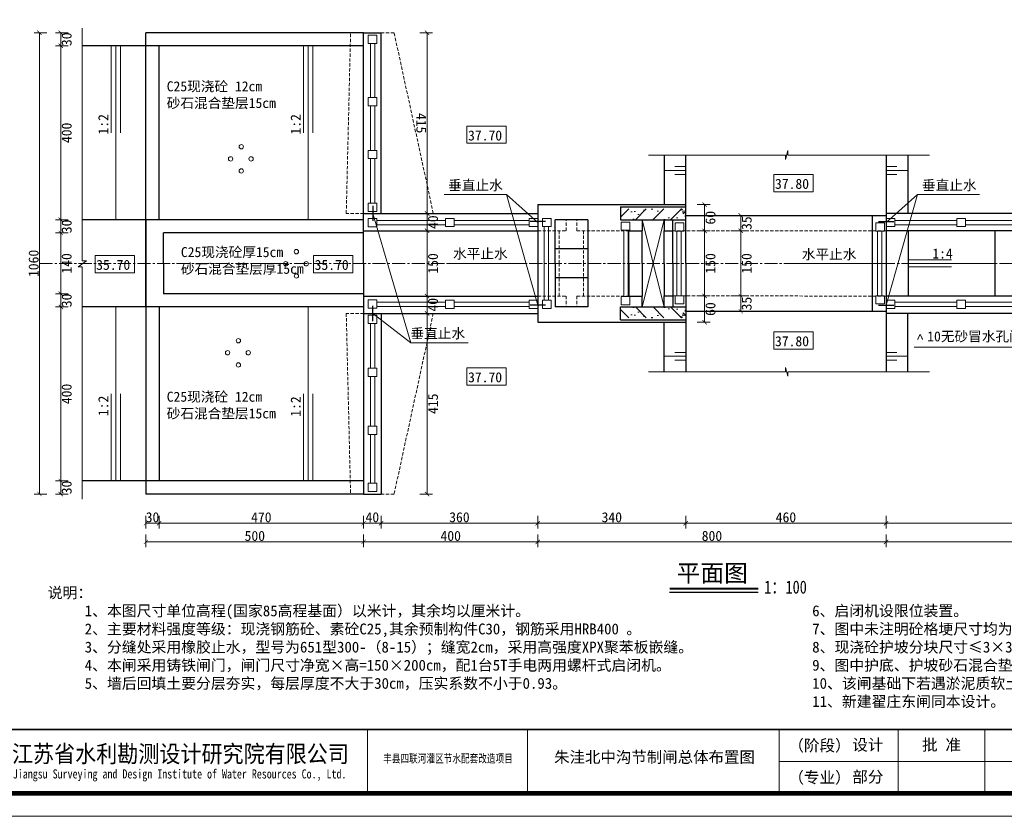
# Model space of a CAD drawing. Extents: x -27255 to 1448651, y 31034 to 8081248.
# Tile 78 of 198: x 583265 to 583491, y 3860384 to 3860567. Entities that reach past the tile are written whole.
import ezdxf
from ezdxf.enums import TextEntityAlignment as Align

# ---------------------------------------------------------------- set-up
doc = ezdxf.new("R2010")
doc.units = 0
for name, pattern in [('CENTER2', [1.125, 0.75, -0.125, 0.125, -0.125]), ('HIDDEN', [0.375, 0.25, -0.125]), ('HIDDEN2', [0.1875, 0.125, -0.0625])]:
    doc.linetypes.add(name, pattern=pattern)
doc.layers.get('0').update_dxf_attribs({"linetype": 'CONTINUOUS'})
for name, color, linetype, lineweight in [('0.09折线', 6, 'CONTINUOUS', 9), ('0.09标注线', 3, 'CONTINUOUS', 9), ('0.13填充', 8, 'CONTINUOUS', 9), ('0.13文字', 3, 'CONTINUOUS', 13), ('0.15白虚线', 255, 'HIDDEN2', 15), ('0.30粗线', 7, 'CONTINUOUS', 30), ('图框', 7, 'CONTINUOUS', 20), ('文字', 7, 'CONTINUOUS', 15), ('细实线', 3, 'CONTINUOUS', 20), ('虚线', 251, 'HIDDEN', 15)]:
    doc.layers.add(name, color=color, linetype=linetype, lineweight=lineweight)
doc.styles.add('-仿宋_GB2312', font='FangSong_GB2312.ttf')
doc.styles.add('LYJFS', font='times.ttf', dxfattribs={"width": 0.7})
doc.styles.get("Standard").update_dxf_attribs({"font": 'rs.shx', "bigfont": 'hztxt.shx'})
doc.styles.add('宋体', font='FangSong_GB2312.ttf')
doc.dimstyles.get("Standard").update_dxf_attribs({"dimtxt": 0.18, "dimasz": 0.18, "dimexe": 0.18, "dimexo": 0.0625, "dimgap": 0.09, "dimtad": 0, "dimtih": 1, "dimtoh": 1, "dimdec": 4, "dimzin": 0, "dimdsep": 46, "dimtxsty": 'Standard', "dimcen": 0.09, "dimadec": 0, "dimazin": 0, "dimtfac": 1, "dimtdec": 4, "dimtofl": 0, "dimtmove": 0, "dimatfit": 3, "dimfxl": 1, "dimtolj": 1, "dimtzin": 0, "dimarcsym": 0})
doc.dimstyles.new('zzzz STANDARD', dxfattribs={"dimtxt": 2.3, "dimasz": 1, "dimexe": 1.25, "dimexo": 1.5, "dimgap": 0.2, "dimtad": 1, "dimdec": 0, "dimlfac": 10, "dimzin": 0, "dimdsep": 46, "dimtxsty": '-仿宋_GB2312', "dimblk": 'ARCHTICK', "dimcen": 0.09, "dimadec": 0, "dimazin": 0, "dimtfac": 1, "dimtdec": 0, "dimtix": 1, "dimtmove": 2, "dimatfit": 3, "dimfxl": 1.7, "dimfxlon": 1, "dimtolj": 1, "dimtzin": 0, "dimlwd": 9, "dimlwe": 9, "dimarcsym": 0})

# ---------------------------------------------------------------- blocks, each defined once
blk = doc.blocks.new('d4trtg')
for p, q in [((655049.2, 3899795.5), (655049.2, 3899655.4)), ((655399.4, 3899795.5), (655399.4, 3899655.4)), ((655949.8, 3899795.5), (655949.8, 3899655.4)), ((656210, 3899795.5), (656210, 3899655.4)), ((656400.1, 3899795.5), (656400.1, 3899655.4))]:
    blk.add_line(p, q)
at = {"lineweight": 0}
for p, q in [((658021.2, 3899725.4), (655949.8, 3899725.4)), ((658071.2, 3899605.3), (653868.4, 3899605.3))]:
    blk.add_line(p, q, dxfattribs=at)
at = {"lineweight": 0, "const_width": 10}
blk.add_lwpolyline([(654118.6, 3902527.3), (658021.2, 3902527.3), (658021.2, 3899655.4), (654118.6, 3899655.4)], close=True, dxfattribs=at)
at = {"lineweight": 0, "const_width": 4}
blk.add_lwpolyline([(658021.2, 3899795.5), (654118.6, 3899795.5)], dxfattribs=at)
at = {"style": '宋体'}
for s, height, width, p in [('江苏省水利勘测设计研究院有限公司', 37.525, 0.9, (654640.2, 3899742.9)), ('丰县四联河灌区节水配套改造项目', 18.012, 0.75, (655225.5, 3899732.3)), ('Jiangsu Surveying and Design Institute of Water Resources Co., Ltd.', 20.014, 0.8, (654638.5, 3899695.5))]:
    blk.add_text(s, height=height, dxfattribs=dict(at, width=width)).set_placement(p, align=Align.MIDDLE)
at = {"style": 'LYJFS'}
for s, p in [('（阶段）', (656038.2, 3899760.4)), ('（专业）', (656038.2, 3899690.4))]:
    blk.add_text(s, height=25.02, dxfattribs=at).set_placement(p, align=Align.MIDDLE_CENTER)
at = {"char_height": 25.02, "attachment_point": 5, "style": '宋体'}
for s, insert in [('设计', (656144, 3899760.4)), ('批 准', (656305, 3899760.4)), ('部分', (656144, 3899690.4))]:
    blk.add_mtext(s, dxfattribs=dict(at, insert=insert))
blk = doc.blocks.new('_ARCHTICK')
at = {"color": 0, "linetype": 'ByBlock', "const_width": 0.15}
blk.add_lwpolyline([(-0.5, -0.5), (0.5, 0.5)], dxfattribs=at)

msp = doc.modelspace()

# ---------------------------------------------------------------- hatches: boundary and pattern name
at = {"layer": '0.13填充'}
h = msp.add_hatch(dxfattribs=at)
h.set_pattern_fill('ANSI31', color=256, scale=0.9, style=0)
h.set_pattern_definition([(225, (583417.902, 3860524.6285), (2.02056, -2.02056), [])])
h.paths.add_polyline_path([(583417.89821, 3860523.62848), (583402.90105, 3860523.62848), (583402.90105, 3860521.12848), (583417.89876, 3860521.12848)])
h = msp.add_hatch(dxfattribs=at)
h.set_pattern_fill('AR-CONC', color=256, scale=0.03, style=0)
h.set_pattern_definition([(230, (583417.902, 3860524.6285), (-5.4655, 0.4782), [0.5715, -6.2865]), (175, (583417.902, 3860524.6285), (1.0573, -5.7317), [0.4572, -5.0292]), (280.45, (583417.4465, 3860524.6683), (-4.4083, -5.2535), [0.4857, -5.3427]), (226.184, (583417.902, 3860523.1045), (-8.1324, 1.2613), [0.8573, -9.4298]), (276.636, (583417.224, 3860523.2096), (-7.122, -7.4228), [0.7285, -8.014]), (171.184, (583417.902, 3860523.1045), (-7.122, -7.4228), [0.6858, -7.5438]), (201, (583417.14, 3860523.4855), (-4.5484, 3.068), [0.5715, -6.2865]), (146, (583417.14, 3860523.4855), (-1.854, -5.5256), [0.4572, -5.0292]), (251.45, (583416.761, 3860523.741), (-6.4025, -2.4577), [0.4857, -5.3427]), (217.5, (583417.902, 3860524.6285), (-0.09266, -2.53665), [0, -4.96824, 0, -5.1054, 0, -5.04825]), (187.5, (583417.902, 3860524.6285), (-2.0046, -3.0054), [0, -2.91084, 0, -4.85394, 0, -1.92405]), (147.5, (583419.6012, 3860524.6285), (-4.06772, 0.17186), [0, -1.905, 0, -5.9436, 0, -7.8867]), (137.5, (583420.3632, 3860524.6285), (-4.4439, -0.7628), [0, -2.4765, 0, -3.94716, 0, -5.6007])])
h.paths.add_polyline_path([(583417.89821, 3860523.62848), (583402.90105, 3860523.62848), (583402.90105, 3860521.12848), (583417.89876, 3860521.12848)])
h = msp.add_hatch(dxfattribs=at)
h.set_pattern_fill('ANSI31', color=256, scale=0.9, style=0)
h.set_pattern_definition([(135, (583417.902, 3860497.6284), (2.02056, 2.02056), [])])
h.paths.add_polyline_path([(583417.89821, 3860498.62842), (583402.90105, 3860498.62842), (583402.90105, 3860501.12842), (583417.89876, 3860501.12842)])
h = msp.add_hatch(dxfattribs=at)
h.set_pattern_fill('AR-CONC', color=256, scale=0.03, style=0)
h.set_pattern_definition([(130, (583417.902, 3860497.6284), (-5.4655, -0.4782), [0.5715, -6.2865]), (185, (583417.902, 3860497.6284), (1.0573, 5.7317), [0.4572, -5.0292]), (79.55, (583417.4465, 3860497.5886), (-4.4083, 5.2535), [0.4857, -5.3427]), (133.816, (583417.902, 3860499.1524), (-8.1324, -1.2613), [0.8573, -9.4298]), (83.364, (583417.224, 3860499.047), (-7.122, 7.4228), [0.7286, -8.014]), (188.816, (583417.902, 3860499.152), (-7.122, 7.4228), [0.6858, -7.5438]), (159, (583417.14, 3860498.7714), (-4.5484, -3.068), [0.5715, -6.2865]), (214, (583417.14, 3860498.7714), (-1.854, 5.5256), [0.4572, -5.0292]), (108.55, (583416.761, 3860498.516), (-6.4025, 2.4577), [0.4857, -5.3427]), (142.5, (583417.902, 3860497.6284), (-0.09266, 2.53665), [0, -4.96824, 0, -5.1054, 0, -5.04825]), (172.5, (583417.902, 3860497.6284), (-2.0046, 3.0054), [0, -2.91084, 0, -4.85394, 0, -1.92405]), (212.5, (583419.6012, 3860497.6284), (-4.06772, -0.17186), [0, -1.905, 0, -5.9436, 0, -7.8867]), (222.5, (583420.3632, 3860497.6284), (-4.4439, 0.7628), [0, -2.4765, 0, -3.94716, 0, -5.6007])])
h.paths.add_polyline_path([(583417.89821, 3860498.62842), (583402.90105, 3860498.62842), (583402.90105, 3860501.12842), (583417.89876, 3860501.12842)])

# ---------------------------------------------------------------- linework, layer by layer
at = {"color": 7}
msp.add_line((583434.52223, 3860435.50132, -8.5101), (583414.16142, 3860435.50132, -8.5101), dxfattribs=at)
at = {"color": 7, "const_width": 0.4608, "elevation": -8.5101}
msp.add_lwpolyline([(583434.52223, 3860436.40132), (583414.16142, 3860436.40132)], dxfattribs=at)
at = {"layer": '0.09折线', "color": 4}
for p, q in [((583345.47219, 3860561.66565, 2.64192), (583345.47219, 3860551.40541, 2.64192)), ((583346.47217, 3860551.40541, 2.64192), (583346.47217, 3860561.66565, 2.64192)), ((583345.47219, 3860559.51233, 2.64192), (583345.47219, 3860549.25209, 2.64192)), ((583346.47217, 3860549.25209, 2.64192), (583346.47217, 3860559.51233, 2.64192)), ((583345.47219, 3860547.35902, 2.64192), (583345.47219, 3860537.09877, 2.64192)), ((583346.47217, 3860537.09877, 2.64192), (583346.47217, 3860547.35902, 2.64192)), ((583345.47219, 3860535.2057, 2.64192), (583345.47219, 3860524.94545, 2.64192)), ((583346.47217, 3860524.94545, 2.64192), (583346.47217, 3860535.2057, 2.64192)), ((583362.67437, 3860521.01238, 3.17137), (583346.94728, 3860521.01238, 3.17137)), ((583346.94728, 3860520.01239, 3.17137), (583362.67437, 3860520.01239, 3.17137)), ((583381.90075, 3860521.01238, 3.17137), (583364.67437, 3860521.01238, 3.17137)), ((583364.67437, 3860520.01239, 3.17137), (583381.90035, 3860520.01239, 3.17137)), ((583465.89983, 3860521.01238, 3.17137), (583480.16152, 3860521.01238, 3.17137)), ((583480.16192, 3860520.01239, 3.17137), (583465.90023, 3860520.01239, 3.17137)), ((583482.16152, 3860521.01238, 3.17137), (583496.83871, 3860521.01238, 3.17137)), ((583496.83911, 3860520.01239, 3.17137), (583482.16192, 3860520.01239, 3.17137)), ((583346.94728, 3860502.2445, 3.17137), (583362.67437, 3860502.2445, 3.17137)), ((583362.67437, 3860501.24451, 3.17137), (583346.94728, 3860501.24451, 3.17137)), ((583364.67437, 3860502.2445, 3.17137), (583381.90035, 3860502.2445, 3.17137)), ((583381.90075, 3860501.24451, 3.17137), (583364.67437, 3860501.24451, 3.17137)), ((583465.89983, 3860501.24451, 3.17137), (583480.16152, 3860501.24451, 3.17137)), ((583480.16192, 3860502.2445, 3.17137), (583465.90023, 3860502.2445, 3.17137)), ((583482.16152, 3860501.24451, 3.17137), (583496.83871, 3860501.24451, 3.17137)), ((583496.83911, 3860502.2445, 3.17137), (583482.16192, 3860502.2445, 3.17137)), ((583345.47219, 3860487.05119, 2.64192), (583345.47219, 3860497.31144, 2.64192)), ((583346.47217, 3860497.31144, 2.64192), (583346.47217, 3860487.05119, 2.64192)), ((583345.47219, 3860473.689, 2.64192), (583345.47219, 3860485.15812, 2.64192)), ((583346.47217, 3860485.15812, 2.64192), (583346.47217, 3860473.689, 2.64192)), ((583345.47219, 3860462.74456, 2.64192), (583345.47219, 3860471.79593, 2.64192)), ((583346.47217, 3860471.79593, 2.64192), (583346.47217, 3860462.74456, 2.64192)), ((583345.47219, 3860460.59124, 2.64192), (583345.47219, 3860470.85149, 2.64192)), ((583346.47217, 3860470.85149, 2.64192), (583346.47217, 3860460.59124, 2.64192))]:
    msp.add_line(p, q, dxfattribs=at)
at = {"layer": '0.09折线'}
for p, q in [((583385.37123, 3860511.12845, 2.64201), (583385.37123, 3860519.58821, 2.64201)), ((583386.37122, 3860519.58821, 2.64201), (583386.37122, 3860511.12845, 2.64201)), ((583403.62512, 3860518.7354, -0.53609), (583403.62512, 3860511.12845, -0.53609)), ((583404.62511, 3860511.12845, -0.53609), (583404.62511, 3860518.7354, -0.53609)), ((583415.86192, 3860511.12845, -0.55521), (583415.86192, 3860518.56161, -0.55521)), ((583416.86191, 3860518.56161, -0.55521), (583416.86191, 3860511.12845, -0.55521)), ((583461.92648, 3860511.12845, -0.55521), (583461.92648, 3860518.56161, -0.55521)), ((583462.92646, 3860518.56161, -0.55521), (583462.92646, 3860511.12845, -0.55521)), ((583385.37123, 3860511.12845, 2.64201), (583385.37123, 3860502.66868, 2.64201)), ((583386.37122, 3860502.66868, 2.64201), (583386.37122, 3860511.12845, 2.64201)), ((583403.62512, 3860503.52149, -0.53609), (583403.62512, 3860511.12845, -0.53609)), ((583404.62511, 3860511.12845, -0.53609), (583404.62511, 3860503.52149, -0.53609)), ((583415.86192, 3860511.12845, -0.55521), (583415.86192, 3860503.69528, -0.55521)), ((583416.86191, 3860503.69528, -0.55521), (583416.86191, 3860511.12845, -0.55521)), ((583461.92648, 3860511.12845, -0.55521), (583461.92648, 3860503.69528, -0.55521)), ((583462.92646, 3860503.69528, -0.55521), (583462.92646, 3860511.12845, -0.55521))]:
    msp.add_line(p, q, dxfattribs=at)
at = {"layer": '0.09折线', "color": 4}
for points, elevation in [([(583346.94433, 3860561.66565), (583346.94433, 3860563.55872), (583344.94433, 3860563.55872), (583344.94433, 3860561.66565)], 4.86625), ([(583346.9456, 3860547.35902), (583346.9456, 3860549.25209), (583344.9456, 3860549.25209), (583344.9456, 3860547.35902)], 3.81366), ([(583346.9456, 3860535.2057), (583346.9456, 3860537.09877), (583344.9456, 3860537.09877), (583344.9456, 3860535.2057)], 3.81366), ([(583346.9456, 3860523.05238), (583346.9456, 3860524.94545), (583344.9456, 3860524.94545), (583344.9456, 3860523.05238)], 3.81366), ([(583346.94728, 3860519.53639), (583346.94728, 3860521.42946), (583344.94728, 3860521.42946), (583344.94728, 3860519.53639)], 3.78707), ([(583364.67437, 3860519.57453), (583364.67437, 3860521.4676), (583362.67437, 3860521.4676), (583362.67437, 3860519.57453)], 3.17137), ([(583381.90013, 3860519.57965), (583381.9009, 3860521.47272), (583383.9009, 3860521.47191), (583383.90013, 3860519.57884)], 4.49088), ([(583465.90045, 3860519.57965), (583465.89968, 3860521.47272), (583463.89968, 3860521.47191), (583463.90045, 3860519.57884)], 4.49088), ([(583482.1621, 3860519.57965), (583482.16133, 3860521.47272), (583480.16133, 3860521.47191), (583480.1621, 3860519.57884)], 4.49088), ([(583346.94728, 3860502.7205), (583346.94728, 3860500.82743), (583344.94728, 3860500.82743), (583344.94728, 3860502.7205)], 3.78707), ([(583364.67437, 3860502.68236), (583364.67437, 3860500.78929), (583362.67437, 3860500.78929), (583362.67437, 3860502.68236)], 3.17137), ([(583381.90013, 3860502.67724), (583381.9009, 3860500.78417), (583383.9009, 3860500.78498), (583383.90013, 3860502.67805)], 4.49088), ([(583465.90045, 3860502.67724), (583465.89968, 3860500.78417), (583463.89968, 3860500.78498), (583463.90045, 3860502.67805)], 4.49088), ([(583482.1621, 3860502.67724), (583482.16133, 3860500.78417), (583480.16133, 3860500.78498), (583480.1621, 3860502.67805)], 4.49088), ([(583346.9456, 3860499.20451), (583346.9456, 3860497.31144), (583344.9456, 3860497.31144), (583344.9456, 3860499.20451)], 3.81366), ([(583346.9456, 3860487.05119), (583346.9456, 3860485.15812), (583344.9456, 3860485.15812), (583344.9456, 3860487.05119)], 3.81366), ([(583346.9456, 3860473.689), (583346.9456, 3860471.79593), (583344.9456, 3860471.79593), (583344.9456, 3860473.689)], 3.81366), ([(583346.94433, 3860460.59124), (583346.94433, 3860458.69817), (583344.94433, 3860458.69817), (583344.94433, 3860460.59124)], 4.86625)]:
    msp.add_lwpolyline(points, close=True, dxfattribs=dict(at, elevation=elevation))
at = {"layer": '0.09折线'}
for points, elevation in [([(583384.98114, 3860519.58821), (583384.98114, 3860521.48128), (583386.98114, 3860521.48128), (583386.98114, 3860519.58821)], 3.45961), ([(583405.0152, 3860518.7354), (583405.0152, 3860520.62848), (583403.0152, 3860520.62848), (583403.0152, 3860518.7354)], 0.2815), ([(583415.47183, 3860518.56161), (583415.47183, 3860520.45468), (583417.47183, 3860520.45468), (583417.47183, 3860518.56161)], 0.26239), ([(583461.53638, 3860518.56161), (583461.53638, 3860520.45468), (583463.53638, 3860520.45468), (583463.53638, 3860518.56161)], 0.26239), ([(583405.0152, 3860503.52149), (583405.0152, 3860501.62842), (583403.0152, 3860501.62842), (583403.0152, 3860503.52149)], 0.2815), ([(583415.47183, 3860503.69528), (583415.47183, 3860501.80221), (583417.47183, 3860501.80221), (583417.47183, 3860503.69528)], 0.26239), ([(583461.53638, 3860503.69528), (583461.53638, 3860501.80221), (583463.53638, 3860501.80221), (583463.53638, 3860503.69528)], 0.26239), ([(583384.98114, 3860502.66868), (583384.98114, 3860500.77561), (583386.98114, 3860500.77561), (583386.98114, 3860502.66868)], 3.45961)]:
    msp.add_lwpolyline(points, close=True, dxfattribs=dict(at, elevation=elevation))
at = {"layer": '0.09标注线'}
for p, q in [((583367.60953, 3860542.6799, 0.44532), (583376.66662, 3860542.6799, 0.44532)), ((583367.60953, 3860538.71849, 0.44532), (583367.60953, 3860542.6799, 0.44532)), ((583376.66662, 3860542.6799, 0.44532), (583376.66662, 3860538.71849, 0.44532)), ((583376.66662, 3860538.71849, 0.44532), (583367.60953, 3860538.71849, 0.44532)), ((583417.89975, 3860533.38479, 4.01525), (583415.3997, 3860533.38479, 4.01525)), ((583463.90048, 3860533.38479, 4.01525), (583466.40054, 3860533.38479, 4.01525)), ((583417.89975, 3860532.48473, 4.01525), (583412.89964, 3860532.48473, 4.01525)), ((583417.89975, 3860531.58467, 4.01525), (583415.3997, 3860531.58467, 4.01525)), ((583438.11035, 3860531.57046, 0.44532), (583447.16744, 3860531.57046, 0.44532)), ((583438.11035, 3860527.60905, 0.44532), (583438.11035, 3860531.57046, 0.44532)), ((583447.16744, 3860531.57046, 0.44532), (583447.16744, 3860527.60905, 0.44532)), ((583463.90048, 3860532.48473, 4.01525), (583468.90059, 3860532.48473, 4.01525)), ((583463.90048, 3860531.58467, 4.01525), (583466.40054, 3860531.58467, 4.01525)), ((583362.41176, 3860526.94468, 1.58864), (583376.67707, 3860526.94468, 3.71692)), ((583447.16744, 3860527.60905, 0.44532), (583438.11035, 3860527.60905, 0.44532)), ((583485.38882, 3860526.94468, 1.58864), (583471.12351, 3860526.94468, 3.71692)), ((583407.89021, 3860521.12848, 0.34798), (583412.89026, 3860501.12842, 0.43376)), ((583412.89026, 3860521.12848, 0.43376), (583407.89021, 3860501.12842, 0.34798)), ((583282.19558, 3860512.95071, 0.44532), (583291.25267, 3860512.95071, 0.44532)), ((583282.19558, 3860508.9893, 0.44532), (583282.19558, 3860512.95071, 0.44532)), ((583291.25267, 3860512.95071, 0.44532), (583291.25267, 3860508.9893, 0.44532)), ((583332.37377, 3860512.95071, 0.44532), (583341.43086, 3860512.95071, 0.44532)), ((583332.37377, 3860508.9893, 0.44532), (583332.37377, 3860512.95071, 0.44532)), ((583341.43086, 3860512.95071, 0.44532), (583341.43086, 3860508.9893, 0.44532)), ((583363.41604, 3860511.12845, 2.57165), (583381.12678, 3860511.12845, 5.21395)), ((583443.23769, 3860511.12845, 3.97622), (583463.90059, 3860511.12845, 5.96525)), ((583291.25267, 3860508.9893, 0.44532), (583282.19558, 3860508.9893, 0.44532)), ((583341.43086, 3860508.9893, 0.44532), (583332.37377, 3860508.9893, 0.44532)), ((583345.98378, 3860499.62846, 3.17146), (583354.73753, 3860492.87994, -0.20628)), ((583438.11035, 3860495.40525, 0.44532), (583447.16744, 3860495.40525, 0.44532)), ((583438.11035, 3860491.44384, 0.44532), (583438.11035, 3860495.40525, 0.44532)), ((583447.16744, 3860495.40525, 0.44532), (583447.16744, 3860491.44384, 0.44532)), ((583354.73753, 3860492.87994, -0.20628), (583367.91095, 3860492.87994, -0.20628)), ((583511.58741, 3860491.87171, 0.40994), (583470.37312, 3860491.87171, 0.40994)), ((583417.89975, 3860489.77216, 4.01525), (583412.89964, 3860489.77216, 4.01525)), ((583417.89975, 3860490.67222, 4.01525), (583415.3997, 3860490.67222, 4.01525)), ((583447.16744, 3860491.44384, 0.44532), (583438.11035, 3860491.44384, 0.44532)), ((583463.90048, 3860490.67222, 4.01525), (583466.40054, 3860490.67222, 4.01525)), ((583463.90048, 3860489.77216, 4.01525), (583468.90059, 3860489.77216, 4.01525)), ((583417.89975, 3860488.8721, 4.01525), (583415.3997, 3860488.8721, 4.01525)), ((583463.90048, 3860488.8721, 4.01525), (583466.40054, 3860488.8721, 4.01525)), ((583367.60953, 3860487.12332, 0.44532), (583376.66662, 3860487.12332, 0.44532)), ((583367.60953, 3860483.16192, 0.44532), (583367.60953, 3860487.12332, 0.44532)), ((583376.66662, 3860487.12332, 0.44532), (583376.66662, 3860483.16192, 0.44532)), ((583376.66662, 3860483.16192, 0.44532), (583367.60953, 3860483.16192, 0.44532))]:
    msp.add_line(p, q, dxfattribs=at)
for centre in [(583315.78549, 3860537.94174), (583315.78549, 3860537.94174), (583313.32878, 3860535.15325), (583313.32878, 3860535.15325), (583318.05377, 3860535.15325), (583318.05377, 3860535.15325), (583315.78549, 3860532.36476), (583315.78549, 3860532.36476), (583328.46192, 3860513.82378), (583328.46192, 3860513.82378), (583326.00522, 3860511.03529), (583326.00522, 3860511.03529), (583330.7302, 3860511.03529), (583330.7302, 3860511.03529), (583328.46192, 3860508.24679), (583328.46192, 3860508.24679), (583315.11973, 3860493.37001), (583315.11973, 3860493.37001), (583312.66303, 3860490.58152), (583312.66303, 3860490.58152), (583317.38801, 3860490.58152), (583317.38801, 3860490.58152), (583315.11973, 3860487.79302), (583315.11973, 3860487.79302)]:
    msp.add_circle(centre, 0.5, dxfattribs=at)
at = {"layer": '0.13文字', "lineweight": 13}
for p, q in [((583376.67707, 3860526.94468, 3.71692), (583383.90052, 3860520.52537, 4.49088)), ((583376.67707, 3860526.94468, 3.71692), (583383.90106, 3860501.52149, 3.98905)), ((583471.12351, 3860526.94468, 3.71692), (583463.89952, 3860501.52149, 3.98905)), ((583471.12351, 3860526.94468, 3.71692), (583463.90007, 3860520.52537, 4.49088)), ((583354.73753, 3860492.87994, -0.20628), (583345.98378, 3860522.62843, 3.17146)), ((583468.95644, 3860511.95061, 4.44635), (583478.92853, 3860511.95061, 2.22318)), ((583468.95644, 3860510.30628, 4.44635), (583478.92853, 3860510.30628, 2.22318)), ((583468.95683, 3860511.12845, 4.47679), (583488.90062, 3860511.12845))]:
    msp.add_line(p, q, dxfattribs=at)
at = {"layer": '0.15白虚线', "ltscale": 0.0009}
for p, q in [((583387.89746, 3860521.12848, 0.44533), (583387.89748, 3860521.12848, 0.44535)), ((583387.89746, 3860501.12842, 0.44533), (583387.89748, 3860501.12842, 0.44535))]:
    msp.add_line(p, q, dxfattribs=at)
at = {"layer": '0.30粗线'}
for p, q in [((583343.90029, 3860564.12784, 3.78031), (583293.89991, 3860564.12784, 3.78031)), ((583293.90066, 3860501.12906, 3.71818), (583293.90066, 3860564.12784, 3.71818)), ((583343.89966, 3860564.12784, 1.78104), (583347.90042, 3860564.12784, 3.78031)), ((583343.901, 3860522.62818, 3.71692), (583343.90103, 3860564.12784, 3.27838)), ((583347.901, 3860522.62817, 3.71692), (583347.90053, 3860564.12784, 3.768)), ((583343.90028, 3860561.12784, 3.78031), (583279.27336, 3860561.12784, 3.78031)), ((583296.90066, 3860521.12784, 3.18932), (583296.90066, 3860561.12784, 3.45465)), ((583412.89964, 3860536.03017, 4.11473), (583412.89964, 3860524.62848, 3.93258)), ((583417.89964, 3860524.62848, 1.16487), (583417.89964, 3860536.03017, 0.92005)), ((583463.90059, 3860536.03017, 4.11473), (583463.89922, 3860486.22672, 3.8298)), ((583468.90059, 3860536.03017, 4.11473), (583468.90059, 3860522.62845, 3.90063)), ((583345.98378, 3860524.37112, 3.17146), (583345.98378, 3860520.88575, 3.17146)), ((583383.9, 3860524.62848, 4.38599), (583383.9, 3860497.62842, 3.04784)), ((583383.9, 3860524.62848, 4.38599), (583417.89964, 3860524.62848, 0.51969)), ((583402.89964, 3860524.12848, 0.26237), (583417.89964, 3860524.12848, 0.51969)), ((583402.89964, 3860524.12848, -0.26026), (583402.89964, 3860521.12846, -0.26026)), ((583417.89964, 3860511.12845, 0.51969), (583417.89964, 3860524.62848, 0.51969)), ((583417.89964, 3860521.12848, 0.99761), (583417.89964, 3860524.62848, 1.16487)), ((583343.901, 3860511.12845, 3.71812), (583343.90117, 3860522.62845, 3.81243)), ((583343.90117, 3860522.62845, 3.85945), (583383.901, 3860522.62845, 3.90647)), ((583417.89964, 3860522.12804, 0.51969), (583463.90059, 3860522.12841, 3.57448)), ((583460.7086, 3860522.12838, 2.87659), (583460.6763, 3860500.12851, 3.36036)), ((583533.90047, 3860522.62845, 3.82418), (583463.89959, 3860522.62845, 3.90647)), ((583343.90027, 3860521.12784, 3.78031), (583279.27336, 3860521.12784, 3.78031)), ((583343.90027, 3860521.12784, 3.78031), (583279.27336, 3860521.12784, 3.78031)), ((583293.90066, 3860521.12784, 3.71818), (583293.90066, 3860458.12906, 3.71818)), ((583385.64375, 3860520.7354, 3.98905), (583382.15838, 3860520.7354, 3.98905)), ((583387.89746, 3860511.12845, 0.44532), (583387.89746, 3860521.12848, 0.44533)), ((583395.39746, 3860521.12848, 2.611), (583387.89748, 3860521.12848, 0.44534)), ((583395.39746, 3860521.12848, 2.611), (583395.39746, 3860501.12842, 2.7351)), ((583402.89964, 3860521.12848, 0.26237), (583417.89964, 3860521.12848, 0.51969)), ((583407.89021, 3860521.12848, 0.34798), (583407.90064, 3860518.62846, -0.26026)), ((583407.89021, 3860521.12848, 0.34798), (583407.90064, 3860518.62846, -0.26026)), ((583412.89026, 3860521.12848, 0.43376), (583412.90064, 3860518.61135, 0.18742)), ((583414.89964, 3860511.12845, 0.51969), (583414.90831, 3860521.12848, 0.46838)), ((583462.15684, 3860520.7354, 3.98905), (583465.6422, 3860520.7354, 3.98905)), ((583297.90066, 3860511.12847, 3.71818), (583297.90066, 3860518.12784, 3.78031)), ((583343.90027, 3860518.12784, 3.78031), (583297.90066, 3860518.12784, 3.78031)), ((583343.90111, 3860518.62845, 4.31523), (583383.90103, 3860518.62845, 4.81803)), ((583404.84149, 3860518.62846, 0.07631), (583407.90064, 3860518.62848, 0.60653)), ((583404.84506, 3860511.12845, 0.05598), (583404.84149, 3860518.62846, 0.07631)), ((583407.90069, 3860511.12845, 0.85319), (583407.90064, 3860518.62846, -0.26026)), ((583412.90064, 3860511.12845, -0.1702), (583412.90064, 3860518.62845, -0.1702)), ((583412.90064, 3860518.61135, 0.87731), (583414.89964, 3860518.61135, 0.87731)), ((583533.90052, 3860518.62845, 3.93812), (583463.89955, 3860518.62845, 4.81803)), ((583468.95334, 3860518.62845, 4.19916), (583468.96032, 3860503.62845, 4.75442)), ((583488.90062, 3860518.62845), (583488.90062, 3860503.62845)), ((583395.39746, 3860514.46179, 2.65237), (583387.89748, 3860514.46179, 0.4867)), ((583297.90066, 3860511.12842, 3.71818), (583297.90066, 3860504.12906, 3.78031)), ((583343.901, 3860511.12845, 3.71812), (583343.90117, 3860499.62845, 3.81243)), ((583387.89746, 3860511.12845, 0.44532), (583387.89746, 3860501.12842, 0.44533)), ((583404.84506, 3860511.12845, 0.05598), (583404.84149, 3860503.62843, 0.07631)), ((583407.90069, 3860511.12845, 0.85319), (583407.90064, 3860503.62843, -0.26026)), ((583412.90064, 3860511.12845, -0.1702), (583412.90064, 3860503.62845, -0.1702)), ((583414.89964, 3860511.12845, 0.51969), (583414.90831, 3860501.12842, 0.46838)), ((583417.89964, 3860511.12845, 0.51969), (583417.89964, 3860497.62842, 0.51969)), ((583395.39746, 3860507.7951, 2.69374), (583387.89748, 3860507.7951, 0.52807)), ((583343.90027, 3860504.12906, 3.78031), (583297.90066, 3860504.12906, 3.78031)), ((583343.90111, 3860503.62845, 4.31523), (583383.90103, 3860503.62845, 4.81803)), ((583404.84149, 3860503.62843, 0.07631), (583407.90064, 3860503.62841, 0.60653)), ((583407.89021, 3860501.12842, 0.34798), (583407.90064, 3860503.62843, -0.26026)), ((583407.89021, 3860501.12842, 0.34798), (583407.90064, 3860503.62843, -0.26026)), ((583412.89026, 3860501.12842, 0.43376), (583412.90064, 3860503.64554, 0.18742)), ((583412.90064, 3860503.64554, 0.87731), (583414.89964, 3860503.64554, 0.87731)), ((583533.90052, 3860503.62845, 3.93812), (583463.89955, 3860503.62845, 4.81803)), ((583343.90027, 3860501.12906, 3.78031), (583279.27336, 3860501.12906, 3.78031)), ((583343.90027, 3860501.12906, 3.78031), (583279.27336, 3860501.12906, 3.78031)), ((583296.90066, 3860501.12906, 3.18932), (583296.90066, 3860461.12906, 3.45465)), ((583345.98378, 3860497.88577, 3.17146), (583345.98378, 3860501.37114, 3.17146)), ((583385.64375, 3860501.52149, 3.98905), (583382.15838, 3860501.52149, 3.98905)), ((583395.39746, 3860501.12842, 2.611), (583387.89748, 3860501.12842, 0.44534)), ((583402.89964, 3860498.12842, -0.26026), (583402.89964, 3860501.12843, -0.26026)), ((583402.89964, 3860501.12842, 0.26237), (583417.89964, 3860501.12842, 0.51969)), ((583417.89964, 3860501.12842, 0.99761), (583417.89964, 3860486.22672, 1.70977)), ((583462.15684, 3860501.52149, 3.98905), (583465.6422, 3860501.52149, 3.98905)), ((583343.901, 3860499.62871, 3.71692), (583343.90103, 3860458.12906, 3.27838)), ((583343.90117, 3860499.62845, 3.85945), (583383.901, 3860499.62845, 3.90647)), ((583347.901, 3860499.62872, 3.71692), (583347.90053, 3860458.12906, 3.768)), ((583417.89964, 3860500.12885, 0.51969), (583463.90059, 3860500.12848, 3.57448)), ((583533.90047, 3860499.62845, 3.82418), (583463.89959, 3860499.62845, 3.90647)), ((583468.90059, 3860486.22672, 4.11473), (583468.90059, 3860499.62845, 3.90063)), ((583383.9, 3860497.62842, 4.38599), (583417.89964, 3860497.62842, 0.51969)), ((583402.89964, 3860498.12842, 0.26237), (583417.89964, 3860498.12842, 0.51969)), ((583412.89964, 3860486.22672, 4.11473), (583412.89964, 3860497.62842, 3.93258)), ((583343.90028, 3860461.12906, 3.78031), (583279.27336, 3860461.12906, 3.78031)), ((583343.90029, 3860458.12906, 3.78031), (583293.89991, 3860458.12906, 3.78031)), ((583343.89966, 3860458.12906, 1.78104), (583347.90042, 3860458.12906, 3.78031))]:
    msp.add_line(p, q, dxfattribs=at)
at = {"layer": '细实线', "color": 3, "lineweight": 15}
for p, q in [((583279.27336, 3860511.68732, 0.03538), (583279.27336, 3860565.20072, 0.03538)), ((583285.88618, 3860561.12784, 3.78031), (583285.88618, 3860541.12784, 3.78031)), ((583286.99476, 3860561.12784, 3.78031), (583286.99476, 3860521.12784, 3.78031)), ((583288.07313, 3860561.12784, 3.57787), (583288.07313, 3860541.12784, 4.11755)), ((583330.07344, 3860561.12784, 3.78031), (583330.07344, 3860541.12784, 3.78031)), ((583331.18202, 3860561.12784, 3.78031), (583331.18202, 3860521.12784, 3.78031)), ((583332.26039, 3860561.12784, 3.57787), (583332.26039, 3860541.12784, 4.11755)), ((583440.75952, 3860535.02632), (583441.32361, 3860537.03402)), ((583441.32361, 3860537.03402), (583441.32361, 3860536.03017)), ((583440.75952, 3860536.03017), (583409.35189, 3860536.03017)), ((583440.75952, 3860536.03017), (583440.75952, 3860535.02632)), ((583473.8642, 3860536.03017), (583441.32361, 3860536.03017)), ((583280.20559, 3860511.68732, 0.03538), (583278.34112, 3860510.32203, 0.03538)), ((583278.34112, 3860510.32203, 0.03538), (583279.27336, 3860510.32203, 0.03538)), ((583279.27336, 3860511.68732, 0.03538), (583280.20559, 3860511.68732, 0.03538)), ((583279.27336, 3860456.93119, 0.03538), (583279.27336, 3860510.32203, 0.03538)), ((583286.99476, 3860461.12906, 3.78031), (583286.99476, 3860501.12906, 3.78031)), ((583331.18202, 3860461.12906, 3.78031), (583331.18202, 3860501.12906, 3.78031)), ((583440.75952, 3860486.22672), (583409.35189, 3860486.22672)), ((583440.75952, 3860486.22672), (583440.75952, 3860487.23057)), ((583440.75952, 3860487.23057), (583441.32361, 3860485.22287)), ((583473.8642, 3860486.22672), (583441.32361, 3860486.22672)), ((583441.32361, 3860485.22287), (583441.32361, 3860486.22672)), ((583285.88618, 3860461.12906, 3.78031), (583285.88618, 3860481.12906, 3.78031)), ((583288.07313, 3860461.12906, 3.57787), (583288.07313, 3860481.12906, 4.11755)), ((583330.07344, 3860461.12906, 3.78031), (583330.07344, 3860481.12906, 3.78031)), ((583332.26039, 3860461.12906, 3.57787), (583332.26039, 3860481.12906, 4.11755))]:
    msp.add_line(p, q, dxfattribs=at)
at = {"layer": '细实线', "color": 1, "linetype": 'CENTER2', "lineweight": 13, "ltscale": 4}
msp.add_line((583269.44238, 3860511.12845, 3.77192), (583638.3589, 3860511.12845, 4.2056), dxfattribs=at)
at = {"layer": '虚线', "color": 8, "lineweight": 15, "ltscale": 3}
for p, q in [((583339.901, 3860522.62818, 3.71692), (583340.90104, 3860564.12784, 3.78031)), ((583347.90042, 3860564.12784, 3.78031), (583350.90042, 3860564.12754, 3.60812)), ((583359.901, 3860522.62845, 3.71692), (583350.90042, 3860564.12724, 3.78031)), ((583343.90105, 3860522.62818, 3.16469), (583339.901, 3860522.62818, 3.71692)), ((583390.39616, 3860518.62845, -0.12855), (583390.39616, 3860521.12848, -0.12855)), ((583392.89616, 3860518.62777, -0.12855), (583392.89616, 3860521.12848, -0.12855)), ((583383.9, 3860518.62845, 3.71692), (583390.39616, 3860518.62845, 1.19808)), ((583388.82534, 3860511.12845, 0.69507), (583388.82171, 3860518.62845, 0.70767)), ((583388.823, 3860515.62815, 0.70318), (583388.823, 3860518.62815, 0.70318)), ((583392.89616, 3860518.62777, 1.58595), (583404.84149, 3860518.63045, 0.07631)), ((583394.39746, 3860511.12845, 0.44532), (583394.39746, 3860518.62811, 0.44532)), ((583394.39756, 3860515.6281, 0.54862), (583394.39756, 3860518.62845, 0.54862)), ((583463.90059, 3860518.62697, 4.4532), (583414.89964, 3860518.61253, 0.87737)), ((583388.82534, 3860511.12845, 0.69507), (583388.82171, 3860503.62845, 0.70767)), ((583394.39746, 3860511.12845, 0.44532), (583394.39746, 3860503.62878, 0.44532)), ((583388.823, 3860506.62874, 0.70318), (583388.823, 3860503.62874, 0.70318)), ((583394.39756, 3860506.62879, 0.54862), (583394.39756, 3860503.62845, 0.54862)), ((583383.9, 3860503.62845, 3.71692), (583390.39616, 3860503.62845, 1.19808)), ((583390.39616, 3860503.62845, -0.12855), (583390.39616, 3860501.12842, -0.12855)), ((583392.89616, 3860503.62912, 1.58595), (583404.84149, 3860503.62644, 0.07631)), ((583392.89616, 3860503.62912, -0.12855), (583392.89616, 3860501.12842, -0.12855)), ((583463.90059, 3860503.62992, 4.4532), (583414.89964, 3860503.64436, 0.87737)), ((583339.901, 3860499.62871, 3.71692), (583340.90104, 3860458.12906, 3.78031)), ((583343.90105, 3860499.62871, 3.16469), (583339.901, 3860499.62871, 3.71692)), ((583359.901, 3860499.62845, 3.71692), (583350.90042, 3860458.12965, 3.78031)), ((583347.90042, 3860458.12906, 3.78031), (583350.90042, 3860458.12935, 3.60812))]:
    msp.add_line(p, q, dxfattribs=at)

# ---------------------------------------------------------------- block references
at = {"layer": '图框', "xscale": 0.1049999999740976, "yscale": 0.1050000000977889, "zscale": 0.105}
msp.add_blockref('d4trtg', (514564.59433, 3450925.50866), dxfattribs=at)

# ---------------------------------------------------------------- texts
at = {"color": 7, "style": '-仿宋_GB2312'}
msp.add_text('平面图', height=4, dxfattribs=at).set_placement((583423.97062, 3860439.91575, -8.5101), align=Align.MIDDLE)
at = {"color": 7, "style": '-仿宋_GB2312', "width": 0.8}
msp.add_text('1：100', height=3, dxfattribs=at).set_placement((583440.79091, 3860436.72756, -8.5101), align=Align.MIDDLE)
at = {"layer": '0.09标注线', "style": '-仿宋_GB2312'}
for s, p in [('37.70', (583367.87643, 3860539.37085, 0.44532)), ('37.80', (583438.37725, 3860528.26142, 0.44532)), ('35.70', (583282.46248, 3860509.64167, 0.44532)), ('35.70', (583332.64067, 3860509.64167, 0.44532)), ('37.80', (583438.37725, 3860492.09621, 0.44532)), ('37.70', (583367.87643, 3860483.81428, 0.44532))]:
    msp.add_text(s, height=2.3, dxfattribs=at).set_placement(p)
at = {"layer": '0.09标注线', "char_height": 2.3, "attachment_point": 1, "style": '-仿宋_GB2312'}
for s, insert in [('C25现浇砼 12cm\\P砂石混合垫层15cm', (583298.66892, 3860552.96804, 1.07461)), ('C25现浇砼厚15cm\\P砂石混合垫层厚15cm', (583301.92136, 3860514.87464, 6.12819)), ('C25现浇砼 12cm\\P砂石混合垫层15cm', (583298.66892, 3860481.64099, 1.07461))]:
    msp.add_mtext(s, dxfattribs=dict(at, insert=insert))
at = {"layer": '0.09标注线', "char_height": 2.3, "style": '-仿宋_GB2312'}
for s, insert, width, attachment_point in [('垂直止水', (583363.3136, 3860530.252, 3.17146), 17.074029, 1), ('垂直止水', (583472.12677, 3860530.252, 3.17146), 17.074029, 1), ('水平止水', (583376.97698, 3860514.51352, 2.57165), 17.074029, 3), ('水平止水', (583457.09165, 3860514.37127, 3.8147), 17.074029, 3), ('1:4', (583474.51228, 3860514.54597, 3.17146), 17.074029, 1), ('垂直止水', (583367.20575, 3860496.18824, -0.20628), 26.544356, 3), ('{\\Fhztxt_e|c134;^ }', (583471.00267, 3860494.80156, 0.40994), 5.6519551, 1), ('10无砂冒水孔间距1m,梅花状布置', (583473.34308, 3860495.50784, 0.40994), 59.0038589, 1)]:
    msp.add_mtext(s, dxfattribs=dict(at, insert=insert, width=width, attachment_point=attachment_point))
at = {"layer": '0.13文字', "linetype": 'Continuous', "lineweight": 13, "insert": (583387.65555, 3860398.97141), "char_height": 2.6, "width": 66.6610925, "attachment_point": 1, "style": 'LYJFS'}
msp.add_mtext('{\\fFangSong_GB2312|b0|i0|c134|p49;\\W1;朱洼北中沟节制闸总体布置图}', dxfattribs=at)
at = {"layer": '文字', "color": 7, "char_height": 2.5, "width": 208.3816699, "attachment_point": 1, "style": '-仿宋_GB2312'}
for s, insert in [('说明：\\P     1、本图尺寸单位高程(国家85高程基面）以米计，其余均以厘米计。\\P     2、主要材料强度等级：现浇钢筋砼、素砼C25,其余预制构件C30，钢筋采用HRB400 。\\P     3、分缝处采用橡胶止水，型号为651型300-（8-15）；缝宽2cm，采用高强度XPX聚苯板嵌缝。\\P     4、本闸采用铸铁闸门，闸门尺寸净宽×高=150×200cm，配1台5T手电两用螺杆式启闭机。\\P     5、墙后回填土要分层夯实，每层厚度不大于30cm，压实系数不小于0.93。\\P    ', (583271.32915, 3860436.71225)), ('\\P     6、启闭机设限位装置。\\P     7、图中未注明砼格埂尺寸均为30×60cm。\\P     8、现浇砼护坡分块尺寸≤3×3m，缝宽2cm，内嵌沥青油膏，下游护坡设φ10@150X150无砂砼排水孔。\\P     9、图中护底、护坡砂石混合垫层为黄砂7.5cm，小石子7.5cm。\\P     10、{\\C256;该闸基础下若遇淤泥质软土，应及时通知设计单位，调整设计。\\P     11、新建翟庄东闸同本设计。\\P\\P}\\P     ', (583438.42907, 3860436.71225))]:
    msp.add_mtext(s, dxfattribs=dict(at, insert=insert))
at = {"layer": '细实线', "color": 3, "lineweight": 15, "char_height": 2.3, "width": 17.074029, "attachment_point": 9, "rotation": 90, "style": '-仿宋_GB2312'}
for insert in [(583285.28217, 3860545.44197, 5.75801), (583329.46943, 3860545.44197, 5.75801), (583285.28217, 3860480.72867, 5.75801), (583329.46943, 3860480.58161, 5.75801)]:
    msp.add_mtext('1:2', dxfattribs=dict(at, insert=insert))

# ---------------------------------------------------------------- dimensions: what is measured, and where the dimension line sits
at = {"layer": '0.13文字', "lineweight": 13}
for base, p1, p2 in [((583269.4494, 3860564.12784, 0.44532), (583293.90066, 3860458.12906, 3.71818), (583293.90066, 3860564.12784, 3.78031)), ((583274.33811, 3860561.12784, 0.44532), (583293.90066, 3860564.12784, 3.71818), (583293.90066, 3860561.12784, 3.78031)), ((583274.33811, 3860521.12784, 0.44532), (583293.90066, 3860561.12784, 3.78031), (583293.90066, 3860521.12784, 3.78031)), ((583422.21149, 3860518.61342), (583417.89964, 3860524.62848, 1.16487), (583417.90638, 3860518.61342, 1.09678)), ((583274.33811, 3860518.12784, 0.44532), (583293.90066, 3860521.12784, 3.78031), (583297.90066, 3860518.12784, 3.78031)), ((583358.47835, 3860518.62845, 0.44532), (583339.89985, 3860522.58044, 3.71684), (583343.90111, 3860518.62845, 4.31523)), ((583430.52247, 3860518.61342), (583417.89964, 3860522.12804, 0.51969), (583417.89964, 3860518.61342, 0.51969)), ((583358.47835, 3860503.62626, 0.44532), (583343.90111, 3860518.62845, 4.31523), (583343.90111, 3860503.62626, 3.77964)), ((583430.52247, 3860503.64347), (583417.89964, 3860518.61342, 0.51969), (583417.89964, 3860503.64347, 0.51969)), ((583422.21149, 3860503.64347), (583417.90638, 3860518.61342, 1.09678), (583417.89964, 3860503.64347, 0.51969)), ((583274.33811, 3860504.12906, 0.44532), (583297.90066, 3860518.12784, 3.78031), (583297.90066, 3860504.12906, 3.78031)), ((583274.33811, 3860501.12906, 0.44532), (583297.90066, 3860504.12906, 3.78031), (583293.90066, 3860501.12906, 3.78031)), ((583358.47835, 3860499.62971, 0.44532), (583343.90111, 3860503.62626, 3.77964), (583343.901, 3860499.62971, 3.71693)), ((583430.52247, 3860500.12885), (583417.89964, 3860503.64347, 0.51969), (583417.89964, 3860500.12885, 0.51969)), ((583422.21149, 3860497.62842), (583417.89964, 3860503.64347, 0.51969), (583417.89964, 3860497.62842, 0.51969)), ((583274.33811, 3860461.12906, 0.44532), (583293.90066, 3860501.12906, 3.78031), (583293.90066, 3860461.12906, 3.78031)), ((583274.33811, 3860458.12906, 0.44532), (583293.90066, 3860461.12906, 3.78031), (583293.90066, 3860458.12906, 3.71818))]:
    msp.add_linear_dim(base=base, p1=p1, p2=p2, angle=90, dimstyle='Standard', override={"dimtxt": 2.3, "dimasz": 1, "dimexe": 1.25, "dimexo": 1.5, "dimgap": 0.2, "dimtad": 1, "dimtih": 0, "dimtoh": 0, "dimdec": 0, "dimlfac": 10, "dimtxsty": '-仿宋_GB2312', "dimblk": 'ARCHTICK', "dimtdec": 0, "dimtix": 1, "dimtofl": 1, "dimtmove": 2, "dimfxl": 1.7, "dimfxlon": 1, "dimlwd": 9, "dimlwe": 9}, dxfattribs=at).render()
at = {"layer": '0.13文字', "linetype": 'Continuous', "lineweight": 13}
for base, p1, p2, angle in [((583358.47835, 3860564.12844, 3.98964), (583339.89985, 3860522.58044, 3.71684), (583337.90042, 3860564.12844, 3.78031), 270), ((583358.47835, 3860458.12845, 3.98964), (583343.901, 3860499.62845, 3.71691), (583337.90042, 3860458.12845, 3.78031), 90)]:
    msp.add_linear_dim(base=base, p1=p1, p2=p2, angle=angle, dimstyle='zzzz STANDARD', dxfattribs=at).render()
at = {"layer": '0.13文字', "lineweight": 13}
for base, p1, p2 in [((583383.9, 3860447.14316), (583343.89966, 3860458.12906, 1.78104), (583383.9, 3860497.62842, 3.04784)), ((583383.9, 3860451.43034), (583347.90042, 3860458.12906, 3.78031), (583383.9, 3860497.62842, 3.04784)), ((583417.89964, 3860451.43034), (583383.9, 3860497.62842, 3.04784), (583417.89964, 3860497.53863, 1.16917)), ((583463.89922, 3860447.14316), (583383.9, 3860497.62842, 3.04784), (583463.89922, 3860486.22672)), ((583463.89922, 3860451.43034), (583417.89964, 3860497.53863, 1.16917), (583463.89922, 3860486.22672)), ((583529.90121, 3860451.43034), (583463.89922, 3860486.22672), (583529.90121, 3860458.12845, 0.16587)), ((583533.9006, 3860447.14316), (583463.89922, 3860486.22672), (583533.9006, 3860458.13437, -0.336)), ((583296.90066, 3860451.43034), (583293.90066, 3860458.12906, 3.71818), (583296.90066, 3860461.12906, 3.45465)), ((583343.90103, 3860451.43034), (583296.90066, 3860461.12906, 3.45465), (583343.90103, 3860458.12906, 1.78172)), ((583343.90103, 3860447.14316), (583293.90066, 3860458.12906, 3.71818), (583343.90103, 3860458.12906, 1.78172)), ((583347.90042, 3860451.43034), (583343.90103, 3860458.12906, 1.78172), (583347.90042, 3860458.12845, 3.78031))]:
    msp.add_linear_dim(base=base, p1=p1, p2=p2, dimstyle='Standard', override={"dimtxt": 2.3, "dimasz": 1, "dimexe": 1.25, "dimexo": 1.5, "dimgap": 0.2, "dimtad": 1, "dimtih": 0, "dimtoh": 0, "dimdec": 0, "dimlfac": 10, "dimtxsty": '-仿宋_GB2312', "dimblk": 'ARCHTICK', "dimtdec": 0, "dimtix": 1, "dimtofl": 1, "dimtmove": 2, "dimfxl": 1.7, "dimfxlon": 1, "dimlwd": 9, "dimlwe": 9}, dxfattribs=at).render()

doc.saveas('drawing.dxf')
